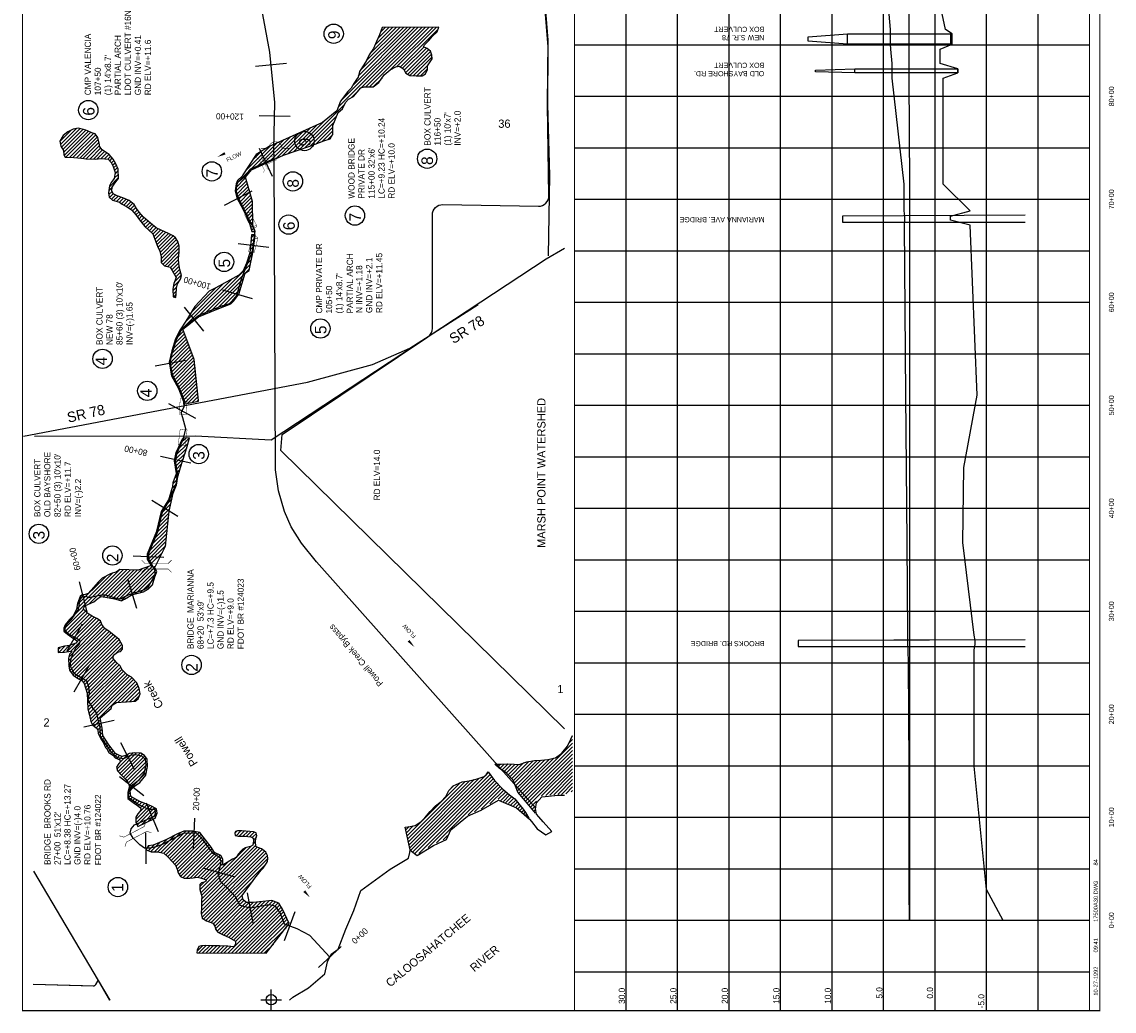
# Model space of a CAD drawing. Extents: x 211712 to 222426, y 848872 to 864882.
# Tile 1 of 2: x 211712 to 222315, y 848872 to 858478. Entities that reach past the tile are written whole.
import ezdxf
from ezdxf.enums import TextEntityAlignment as Align

# ---------------------------------------------------------------- set-up
doc = ezdxf.new("R2010")
doc.units = 0
doc.header["$LTSCALE"] = 800
doc.header["$PDMODE"] = 34
doc.header["$PDSIZE"] = 100
doc.linetypes.add('DASHED', pattern=[0])
doc.linetypes.add('STREAM', pattern=[0])
doc.layers.get('0').update_dxf_attribs({"linetype": 'CONTINUOUS'})
for name, color, linetype in [('BORDER', 1, 'CONTINUOUS'), ('GRID', 2, 'CONTINUOUS'), ('MAJROADS', 9, 'CONTINUOUS'), ('PROPOSED', 7, 'CONTINUOUS'), ('SEC', 2, 'CONTINUOUS'), ('STATIONS', 7, 'CONTINUOUS'), ('STRUCTTEXT', 7, 'CONTINUOUS'), ('STRUCTURES', 1, 'CONTINUOUS'), ('TEXT', 7, 'CONTINUOUS'), ('TRUNKS', 5, 'STREAM'), ('WATER', 4, 'CONTINUOUS'), ('WETDBA', 12, 'CONTINUOUS'), ('WETFILL', 8, 'CONTINUOUS'), ('WSHEDS', 3, 'CONTINUOUS')]:
    doc.layers.add(name, color=color, linetype=linetype)

# ---------------------------------------------------------------- blocks, each defined once
blk = doc.blocks.new('BRIDGE')
at = {"layer": 'STRUCTURES', "color": 0, "const_width": 20}
for points in [[(-234, -534), (-101, -402), (-101, 496), (-234, 629)], [(244, -534), (112, -402), (112, 496), (244, 629)]]:
    blk.add_lwpolyline(points, dxfattribs=at)
blk = doc.blocks.new('RCP')
at = {"layer": 'STRUCTURES', "color": 0, "const_width": 20}
for points in [[(-354, 160, 0.802976), (-374, 25, 0.802976)], [(-374, 25, 0.489412), (-354, -140, 0.489412)], [(-354, -140, 0.606659), (-374, 25, 0.606659)], [(415, 25, 0.606659), (396, -140, 0.606659)], [(415, 25, 0.802976), (396, 160, 0.802976)], [(396, -140, 0.489412), (415, 25, 0.489412)]]:
    blk.add_lwpolyline(points, format="xyb", dxfattribs=at)
for points in [[(396, 160), (-354, 160)], [(-354, -140), (396, -140)]]:
    blk.add_lwpolyline(points, dxfattribs=at)
blk = doc.blocks.new('BOX')
at = {"layer": 'STRUCTURES', "color": 0, "const_width": 20}
blk.add_lwpolyline([(-377, -171), (433, -171), (433, 189), (-377, 189)], close=True, dxfattribs=at)
blk = doc.blocks.new('WEIR')
at = {"layer": 'STRUCTURES', "color": 0, "const_width": 30}
blk.add_lwpolyline([(13, 761), (13, 358, -1), (13, -332), (13, -734)], format="xyb", dxfattribs=at)
blk = doc.blocks.new('LOGON')
at = {"color": 0}
blk.add_attdef('DATE', text='', height=1, dxfattribs=at).set_placement((-1.87, 1.76), align=Align.RIGHT)
for tag, p in [('TIME', (1.56, 1.76)), ('DRAWING', (8.97, 1.76)), ('OPERATOR', (22.66, 1.76))]:
    blk.add_attdef(tag, p, '', height=1, dxfattribs=at)
blk = doc.blocks.new('FLARROW')
at = {"color": 0}
blk.add_lwpolyline([(-0.28, 0.019, 0, 0.05, 0), (-0.112, 0.019, 0, 0, -0.087559), (-0.012, 0.001, 0, 0, 0.245722), (0.075, 0.013, 0, 0, -0.309425), (0.212, 0.015, 0, 0, 0), (0.278, 0.013, 0, 0, 0)], format="xyseb", dxfattribs=at)
blk.add_text('FLOW', height=0.08, dxfattribs=at).set_placement((0.015, -0.157), align=Align.CENTER)
blk = doc.blocks.new('*X')
at = {"color": 0}
for p, q in [((213955, 860180), (214108, 860333)), ((213957, 860218), (214084, 860344)), ((213958, 860289), (214025, 860356)), ((213958, 860148), (214132, 860321)), ((213959, 860254), (214056, 860352)), ((213966, 860120), (214140, 860294)), ((213979, 860098), (214147, 860265)), ((213993, 860076), (214152, 860235)), ((214007, 860055), (214169, 860217)), ((214022, 860035), (214186, 860199)), ((214038, 860016), (214203, 860181)), ((214059, 860002), (214216, 860158)), ((214086, 859993), (214217, 860123)), ((214121, 859993), (214207, 860078)), ((214783, 857649), (215557, 858424)), ((214806, 857707), (215522, 858423)), ((214921, 857858), (215486, 858423)), ((214978, 857951), (215451, 858423)), ((214994, 858001), (215415, 858423)), ((215007, 857838), (215593, 858424)), ((215051, 857846), (215628, 858424)), ((215059, 858102), (215380, 858423)), ((215086, 857846), (215664, 858424)), ((215086, 858164), (215344, 858423)), ((215138, 858251), (215309, 858422)), ((215168, 858317), (215273, 858422)), ((215194, 858379), (215238, 858422)), ((215283, 858008), (215700, 858424)), ((215353, 858043), (215735, 858424)), ((215386, 858040), (215751, 858405)), ((215408, 858027), (215615, 858233)), ((215424, 858007), (215639, 858222)), ((215435, 857983), (215660, 858207)), ((215456, 857968), (215679, 858191)), ((215479, 857956), (215688, 858165)), ((215512, 857954), (215693, 858135)), ((215546, 857952), (215659, 858065)), ((215583, 857954), (215650, 858021)), ((215121, 857846), (215208, 857932)), ((214914, 857745), (214981, 857812)), ((214405, 857236), (214843, 857674)), ((214352, 857218), (214654, 857520)), ((214459, 857255), (214768, 857564)), ((212082, 857317), (212195, 857430)), ((212088, 857288), (212244, 857444)), ((212097, 857261), (212277, 857442)), ((212110, 857239), (212306, 857435)), ((212118, 857211), (212333, 857426)), ((212123, 857181), (212358, 857416)), ((214177, 857149), (214445, 857417)), ((214242, 857179), (214510, 857446)), ((214298, 857199), (214574, 857475)), ((214513, 857273), (214746, 857506)), ((214570, 857294), (214732, 857456)), ((214626, 857316), (214731, 857420)), ((212140, 857163), (212382, 857405)), ((212174, 857162), (212408, 857395)), ((212208, 857160), (212430, 857382)), ((212241, 857158), (212445, 857361)), ((212273, 857154), (212454, 857335)), ((212305, 857151), (212460, 857306)), ((213980, 857058), (214252, 857330)), ((214046, 857089), (214316, 857359)), ((214111, 857119), (214381, 857388)), ((214679, 857333), (214729, 857383)), ((212336, 857147), (212465, 857276)), ((212371, 857146), (212478, 857253)), ((212406, 857146), (212494, 857234)), ((212443, 857147), (212515, 857220)), ((212481, 857150), (212536, 857206)), ((213792, 856905), (214187, 857301)), ((213885, 857034), (214123, 857272)), ((213947, 857132), (214037, 857222)), ((212513, 857147), (212557, 857191)), ((212546, 857145), (212574, 857172)), ((212565, 857129), (212590, 857153)), ((212582, 857110), (212605, 857132)), ((212593, 857085), (212618, 857110)), ((212603, 857060), (212630, 857087)), ((212605, 856956), (212649, 857000)), ((212612, 857033), (212641, 857063)), ((212616, 857002), (212648, 857034)), ((212561, 856877), (212649, 856965)), ((213784, 856827), (213892, 856935)), ((213785, 856864), (213884, 856962)), ((213792, 856799), (213900, 856908)), ((213800, 856772), (213908, 856880)), ((212556, 856836), (212590, 856871)), ((212556, 856801), (212587, 856832)), ((212563, 856773), (212599, 856808)), ((212581, 856756), (212622, 856796)), ((212603, 856742), (212646, 856785)), ((212631, 856735), (212672, 856776)), ((213812, 856748), (213916, 856853)), ((213824, 856725), (213924, 856826)), ((213836, 856702), (213933, 856799)), ((212659, 856727), (212699, 856767)), ((212679, 856712), (212723, 856756)), ((212701, 856698), (212748, 856746)), ((212723, 856685), (212769, 856731)), ((212745, 856672), (212789, 856716)), ((212768, 856659), (212806, 856698)), ((212787, 856643), (212819, 856675)), ((213848, 856679), (213941, 856772)), ((213860, 856655), (213949, 856744)), ((213871, 856632), (213952, 856712)), ((213883, 856608), (213952, 856677)), ((212804, 856624), (212833, 856654)), ((212820, 856606), (212849, 856634)), ((212834, 856584), (212865, 856615)), ((212848, 856562), (212881, 856596)), ((212863, 856542), (212898, 856577)), ((213895, 856584), (213952, 856642)), ((213906, 856560), (213952, 856606)), ((213918, 856537), (213953, 856571)), ((212878, 856522), (212916, 856560)), ((212894, 856503), (212935, 856543)), ((212911, 856484), (212953, 856527)), ((212929, 856467), (212973, 856511)), ((212948, 856450), (212993, 856496)), ((212966, 856433), (213014, 856481)), ((212984, 856415), (213036, 856468)), ((212994, 856391), (213059, 856456)), ((213926, 856509), (213953, 856536)), ((213933, 856481), (213953, 856501)), ((213941, 856453), (213964, 856476)), ((213004, 856366), (213084, 856445)), ((213014, 856340), (213109, 856435)), ((213023, 856314), (213134, 856424)), ((213033, 856288), (213157, 856412)), ((213044, 856264), (213179, 856399)), ((213053, 856238), (213200, 856384)), ((213060, 856209), (213214, 856363)), ((213935, 856341), (213973, 856379)), ((213938, 856380), (213968, 856410)), ((213966, 856443), (213975, 856452)), ((213063, 856177), (213227, 856340)), ((213064, 856142), (213235, 856314)), ((213080, 856123), (213240, 856283)), ((213100, 856107), (213240, 856247)), ((213921, 856221), (213959, 856259)), ((213928, 856264), (213963, 856299)), ((213931, 856302), (213968, 856339)), ((213129, 856101), (213237, 856209)), ((213154, 856091), (213234, 856171)), ((213167, 856069), (213237, 856138)), ((213883, 856112), (213940, 856170)), ((213903, 856168), (213950, 856215)), ((213180, 856047), (213240, 856107)), ((213193, 856024), (213245, 856075)), ((213206, 856001), (213252, 856047)), ((213392, 855586), (213931, 856125)), ((213474, 855633), (213922, 856081)), ((213180, 855905), (213247, 855972)), ((213192, 855952), (213259, 856019)), ((213241, 855470), (213755, 855985)), ((213295, 855560), (213674, 855939)), ((213534, 855657), (213863, 855987)), ((213594, 855682), (213848, 855936)), ((213177, 855866), (213216, 855905)), ((213179, 855833), (213212, 855866)), ((213187, 855806), (213210, 855829)), ((213352, 855652), (213596, 855896)), ((213652, 855705), (213833, 855886)), ((213710, 855728), (213818, 855836)), ((213159, 855247), (213310, 855398)), ((213171, 855294), (213300, 855424)), ((213187, 855346), (213290, 855449)), ((213203, 855397), (213281, 855475)), ((213144, 855161), (213329, 855347)), ((213149, 855202), (213319, 855372)), ((213149, 855132), (213339, 855321)), ((213155, 855102), (213349, 855295)), ((213161, 855072), (213358, 855270)), ((213166, 855042), (213368, 855244)), ((213178, 855019), (213378, 855219)), ((213191, 854996), (213386, 855192)), ((213203, 854973), (213389, 855160)), ((213216, 854951), (213393, 855128)), ((213228, 854928), (213396, 855096)), ((213239, 854903), (213400, 855064)), ((213249, 854878), (213403, 855032)), ((213259, 854852), (213406, 855000)), ((213269, 854827), (213410, 854968)), ((213279, 854801), (213413, 854936)), ((213280, 854767), (213417, 854904)), ((213323, 854775), (213420, 854872)), ((213366, 854783), (213423, 854840)), ((213409, 854791), (213427, 854808)), ((213193, 854221), (213312, 854340)), ((213203, 854266), (213325, 854388)), ((213219, 854318), (213337, 854435)), ((213249, 854383), (213302, 854436)), ((213197, 854189), (213296, 854288)), ((213202, 854159), (213280, 854237)), ((213207, 854129), (213263, 854185)), ((213212, 854098), (213247, 854134)), ((213179, 853994), (213222, 854037)), ((213196, 854047), (213232, 854083)), ((213158, 853903), (213195, 853940)), ((213173, 853953), (213215, 853995)), ((213095, 853769), (213166, 853840)), ((213142, 853851), (213176, 853885)), ((213040, 853608), (213139, 853707)), ((213051, 853654), (213146, 853750)), ((213061, 853700), (213156, 853795)), ((213015, 853512), (213131, 853629)), ((213030, 853563), (213135, 853668)), ((212940, 853331), (213119, 853511)), ((212965, 853392), (213123, 853550)), ((212990, 853452), (213127, 853589)), ((212931, 853287), (213115, 853471)), ((212934, 853255), (213111, 853432)), ((212948, 853234), (213108, 853393)), ((212961, 853211), (213076, 853326)), ((212594, 852879), (212883, 853169)), ((212623, 852873), (212940, 853190)), ((212651, 852865), (212976, 853191)), ((212679, 852858), (213001, 853180)), ((212159, 852657), (212662, 853159)), ((212241, 852774), (212593, 853126)), ((212250, 852818), (212526, 853094)), ((212364, 852826), (212697, 853159)), ((212463, 852889), (212731, 853157)), ((212503, 852894), (212765, 853156)), ((212534, 852890), (212799, 853154)), ((212564, 852884), (212832, 853153)), ((212756, 852899), (213014, 853158)), ((212815, 852924), (213017, 853125)), ((212863, 852936), (212999, 853072)), ((212923, 852961), (212982, 853019)), ((212268, 852871), (212312, 852915)), ((212118, 852580), (212311, 852773)), ((212128, 852555), (212330, 852757)), ((212147, 852539), (212349, 852740)), ((212168, 852524), (212368, 852724)), ((212188, 852509), (212390, 852710)), ((212188, 852367), (212477, 852656)), ((212209, 852494), (212413, 852698)), ((212230, 852480), (212437, 852687)), ((212252, 852466), (212459, 852673)), ((212165, 852273), (212500, 852608)), ((212166, 852239), (212515, 852588)), ((212167, 852310), (212486, 852630)), ((212170, 852208), (212536, 852574)), ((212177, 852180), (212558, 852560)), ((212193, 852159), (212578, 852545)), ((212148, 852362), (212228, 852442)), ((212208, 852139), (212598, 852530)), ((212227, 852123), (212618, 852514)), ((212247, 852108), (212637, 852498)), ((212269, 852094), (212656, 852481)), ((212292, 852082), (212669, 852459)), ((212309, 852063), (212682, 852437)), ((212065, 852386), (212084, 852404)), ((212070, 852355), (212133, 852418)), ((212108, 852358), (212175, 852425)), ((212320, 852039), (212601, 852321)), ((212628, 852347), (212690, 852409)), ((212328, 852012), (212604, 852289)), ((212337, 851985), (212621, 852270)), ((212345, 851958), (212638, 852251)), ((212347, 851925), (212656, 852234)), ((212348, 851891), (212671, 852213)), ((212350, 851858), (212683, 852190)), ((212352, 851824), (212700, 852172)), ((212357, 851793), (212718, 852154)), ((212364, 851766), (212736, 852138)), ((212371, 851737), (212758, 852124)), ((212377, 851708), (212779, 852110)), ((212385, 851680), (212797, 852092)), ((212397, 851656), (212814, 852074)), ((212645, 851870), (212830, 852055)), ((212683, 851872), (212841, 852030)), ((212721, 851875), (212851, 852005)), ((212758, 851877), (212856, 851974)), ((212798, 851881), (212855, 851938)), ((212414, 851638), (212476, 851700)), ((212433, 851622), (212482, 851671)), ((212450, 851604), (212488, 851642)), ((212453, 851572), (212493, 851612)), ((212463, 851546), (212496, 851579)), ((212475, 851523), (212499, 851547)), ((212489, 851501), (212513, 851526)), ((212503, 851480), (212527, 851504)), ((212514, 851455), (212541, 851482)), ((216553, 850969), (217058, 851474)), ((217021, 851473), (217058, 851509)), ((217054, 851541), (217058, 851545)), ((212525, 851431), (212554, 851461)), ((212541, 851412), (212570, 851441)), ((212553, 851389), (212585, 851421)), ((212573, 851373), (212601, 851401)), ((212594, 851359), (212616, 851381)), ((212610, 851340), (212637, 851366)), ((212635, 851223), (212789, 851377)), ((212646, 851199), (212826, 851379)), ((212649, 851272), (212748, 851371)), ((212663, 851181), (212860, 851377)), ((212680, 851162), (212884, 851366)), ((216569, 850950), (217058, 851438)), ((216585, 850931), (217058, 851403)), ((216601, 850912), (217058, 851368)), ((212632, 851326), (212661, 851355)), ((212657, 851316), (212688, 851347)), ((212698, 851145), (212905, 851352)), ((212716, 851128), (212920, 851331)), ((212732, 851108), (212928, 851304)), ((212744, 851085), (212929, 851270)), ((216313, 851260), (216323, 851270)), ((216332, 851243), (216358, 851269)), ((216351, 851227), (216395, 851271)), ((216372, 851213), (216432, 851272)), ((216393, 851199), (216466, 851271)), ((216414, 851183), (216500, 851270)), ((216431, 851165), (216534, 851268)), ((216448, 851147), (216583, 851282)), ((216466, 851129), (216632, 851295)), ((216482, 851110), (216675, 851303)), ((216492, 851085), (216714, 851307)), ((216503, 851060), (216750, 851308)), ((216513, 851035), (216789, 851311)), ((216523, 851010), (216831, 851317)), ((216537, 850988), (216877, 851328)), ((216617, 850892), (217058, 851332)), ((216633, 850873), (217058, 851297)), ((216757, 850962), (217058, 851262)), ((212746, 851016), (212920, 851190)), ((212755, 851060), (212928, 851233)), ((215488, 850435), (216243, 851189)), ((215508, 850419), (216258, 851169)), ((216797, 850965), (217058, 851226)), ((216836, 850969), (217058, 851191)), ((216875, 850973), (217058, 851156)), ((215451, 850575), (215966, 851090)), ((215458, 850546), (216015, 851103)), ((215464, 850517), (216059, 851112)), ((215470, 850488), (216104, 851121)), ((215477, 850459), (216151, 851133)), ((215528, 850404), (216273, 851149)), ((215564, 850404), (216288, 851128)), ((215657, 850462), (216303, 851108)), ((215737, 850506), (216320, 851090)), ((215873, 851032), (215905, 851064)), ((216045, 850779), (216338, 851072)), ((216107, 850806), (216355, 851054)), ((216914, 850976), (217058, 851120)), ((216949, 850976), (217058, 851085)), ((216991, 850983), (217058, 851050)), ((212741, 850975), (212765, 851000)), ((212741, 850940), (212769, 850968)), ((212759, 850923), (212785, 850949)), ((216170, 850833), (216372, 851035)), ((216256, 850885), (216390, 851019)), ((216337, 850930), (216410, 851003)), ((216362, 850919), (216430, 850987)), ((216386, 850909), (216449, 850972)), ((216411, 850898), (216469, 850956)), ((217045, 851002), (217058, 851014)), ((212779, 850908), (212807, 850936)), ((212800, 850893), (212830, 850923)), ((212817, 850733), (212954, 850870)), ((212820, 850878), (212852, 850910)), ((212820, 850701), (212978, 850859)), ((212832, 850678), (213000, 850846)), ((212834, 850786), (212928, 850880)), ((212841, 850863), (212877, 850900)), ((212860, 850847), (212903, 850890)), ((216436, 850887), (216489, 850940)), ((216460, 850877), (216506, 850922)), ((216485, 850866), (216522, 850903)), ((216510, 850855), (216537, 850883)), ((216529, 850839), (216553, 850863)), ((216547, 850822), (216569, 850844)), ((216649, 850854), (216707, 850911)), ((216665, 850834), (216694, 850862)), ((212872, 850682), (213020, 850830)), ((212938, 850713), (213024, 850799)), ((213004, 850743), (213008, 850748)), ((216566, 850806), (216585, 850824)), ((216585, 850789), (216599, 850803)), ((216604, 850773), (216612, 850781)), ((216623, 850756), (216626, 850759)), ((216681, 850815), (216694, 850827)), ((216697, 850795), (216698, 850796)), ((213780, 850600), (213803, 850623)), ((213791, 850576), (213838, 850623)), ((215439, 850633), (215470, 850664)), ((215445, 850604), (215512, 850671)), ((212998, 850419), (213119, 850540)), ((213032, 850418), (213193, 850579)), ((213061, 850412), (213259, 850609)), ((213090, 850405), (213304, 850620)), ((213109, 850389), (213340, 850620)), ((213127, 850372), (213375, 850619)), ((213144, 850354), (213404, 850614)), ((213161, 850335), (213434, 850608)), ((213177, 850316), (213452, 850590)), ((213194, 850297), (213467, 850571)), ((213208, 850276), (213483, 850551)), ((213219, 850252), (213499, 850531)), ((213820, 850570), (213872, 850622)), ((213856, 850570), (213904, 850618)), ((213890, 850569), (213935, 850614)), ((213922, 850565), (213967, 850610)), ((213949, 850557), (213988, 850597)), ((213955, 850492), (213981, 850518)), ((213959, 850532), (213988, 850561)), ((215802, 850536), (215843, 850578)), ((212927, 850455), (212952, 850480)), ((212938, 850430), (212996, 850488)), ((212964, 850421), (213056, 850513)), ((213227, 850224), (213514, 850511)), ((213238, 850200), (213530, 850491)), ((213253, 850179), (213545, 850472)), ((213278, 850169), (213560, 850451)), ((213309, 850164), (213574, 850429)), ((213345, 850165), (213590, 850411)), ((213454, 849815), (214066, 850426)), ((213455, 849851), (214046, 850442)), ((213456, 849994), (213937, 850475)), ((213456, 849923), (213997, 850463)), ((213456, 849888), (214023, 850455)), ((213457, 849959), (213983, 850485)), ((213791, 850364), (213886, 850459)), ((213384, 850169), (213614, 850399)), ((213422, 850172), (213637, 850387)), ((213441, 850049), (213713, 850321)), ((213448, 850021), (213791, 850364)), ((213452, 850166), (213652, 850367)), ((213461, 849786), (214082, 850408)), ((213477, 849767), (214095, 850385)), ((213478, 850157), (213662, 850341)), ((213499, 849754), (214100, 850355)), ((213499, 850143), (213662, 850305)), ((213523, 849743), (214082, 850302)), ((213439, 850082), (213481, 850124)), ((213549, 849733), (213958, 850142)), ((213571, 849720), (213859, 850008)), ((213585, 849698), (213856, 849969)), ((213593, 849670), (213868, 849946)), ((213607, 849649), (213888, 849930)), ((213626, 849633), (213920, 849927)), ((213649, 849621), (213956, 849927)), ((213673, 849610), (213995, 849931)), ((213699, 849600), (214034, 849935)), ((213712, 849436), (214199, 849924)), ((213723, 849589), (214073, 849939)), ((213745, 849576), (214113, 849943)), ((213747, 849436), (214216, 849905)), ((213767, 849562), (214147, 849943)), ((213782, 849436), (214229, 849882)), ((213787, 849547), (214173, 849933)), ((213817, 849436), (214242, 849860)), ((213852, 849435), (214253, 849836)), ((213887, 849435), (214265, 849812)), ((213923, 849435), (214276, 849789)), ((213958, 849435), (214288, 849765)), ((213993, 849434), (214299, 849741)), ((214028, 849434), (214280, 849686)), ((213413, 849455), (213465, 849507)), ((213431, 849439), (213502, 849509)), ((213466, 849438), (213535, 849507)), ((213502, 849438), (213569, 849506)), ((213537, 849438), (213604, 849505)), ((213572, 849437), (213639, 849505)), ((213607, 849437), (213673, 849503)), ((213642, 849437), (213707, 849502)), ((213677, 849437), (213740, 849500)), ((214063, 849434), (214153, 849524))]:
    blk.add_line(p, q, dxfattribs=at)

msp = doc.modelspace()

# ---------------------------------------------------------------- linework, layer by layer
at = {"layer": 'BORDER', "color": 0, "const_width": 10}
msp.add_lwpolyline([(222177, 848877), (222177, 864877), (211717, 864877), (211717, 848877)], close=True, dxfattribs=at)
for points in [[(217077, 848877), (217077, 864877)], [(222077, 848877), (222077, 864877)]]:
    msp.add_lwpolyline(points, dxfattribs=at)
at = {"layer": 'GRID', "color": 0}
for points in [[(217577, 848877), (217577, 864877)], [(218077, 848877), (218077, 864877)], [(218577, 848877), (218577, 864877)], [(219077, 848877), (219077, 864877)], [(219577, 848877), (219577, 864877)], [(220077, 848877), (220077, 864877)], [(220577, 848877), (220577, 864877)], [(221077, 848877), (221077, 864877)], [(221577, 848877), (221577, 864877)], [(222077, 858252), (217077, 858252)], [(222077, 857752), (217077, 857752)], [(222077, 857252), (217077, 857252)], [(222077, 856752), (217077, 856752)], [(222077, 856252), (217077, 856252)], [(222077, 855752), (217077, 855752)], [(222077, 855252), (217077, 855252)], [(222077, 854752), (217077, 854752)], [(222077, 854252), (217077, 854252)], [(222077, 853752), (217077, 853752)], [(222077, 853252), (217077, 853252)], [(222077, 852752), (217077, 852752)], [(222077, 852252), (217077, 852252)], [(222077, 851752), (217077, 851752)], [(222077, 851252), (217077, 851252)], [(222077, 850752), (217077, 850752)], [(222077, 850252), (217077, 850252)], [(222077, 849752), (217077, 849752)], [(222077, 849252), (217077, 849252)]]:
    msp.add_lwpolyline(points, dxfattribs=at)
at = {"layer": 'MAJROADS', "color": 0}
for points in [[(211849, 862442), (213297, 862400), (213448, 862425), (213351, 862978), (213821, 863025), (214215, 863014), (214408, 863038), (215069, 863016), (215799, 863036), (216452, 863006), (216456, 862402), (216493, 861774), (216471, 861070), (216508, 860441), (216478, 859779), (216713, 859744), (216742, 859149), (216819, 858235), (216815, 857674), (216835, 856986), (216821, 856207)], [(211833, 854456), (213396, 854458), (214133, 854419), (216802, 856176), (216980, 856280)], [(211729, 854456), (214486, 854978), (215116, 855151), (215479, 855309), (216141, 855734)], [(211824, 850230), (212454, 849169), (212566, 848979)], [(211822, 849133), (212419, 849117)]]:
    msp.add_lwpolyline(points, dxfattribs=at)
at = {"layer": 'PROPOSED', "color": 0, "linetype": 'DASHED'}
for p, q in [((221451, 856600), (219677, 856592)), ((221451, 856600), (219677, 856592)), ((219677, 856592), (219677, 856534)), ((219677, 856534), (221451, 856534)), ((219677, 856534), (221451, 856534)), ((221101, 852479), (219247, 852471)), ((219247, 852471), (219247, 852413)), ((221451, 852479), (219597, 852471)), ((219247, 852413), (221101, 852413)), ((219597, 852413), (221451, 852413))]:
    msp.add_line(p, q, dxfattribs=at)
at = {"layer": 'PROPOSED', "color": 0}
for points in [[(220316, 859302), (220322, 858402), (220322, 858362), (220322, 858262), (220323, 858212), (220323, 858072), (220323, 858022), (220323, 857982), (220323, 857932), (220327, 856902), (220327, 856642), (220327, 856592), (220327, 856552), (220327, 856502), (220327, 854852), (220327, 854152), (220327, 853422), (220327, 852522), (220327, 852471), (220327, 852433), (220327, 852382), (220327, 852252), (220327, 851252), (220327, 850052), (220327, 849752), (220326, 850052), (220326, 851252), (220319, 852252), (220316, 852382), (220314, 852433), (220313, 852471), (220313, 852522), (220305, 853422), (220299, 854152), (220292, 854852), (220281, 856502), (220283, 856552), (220283, 856592), (220276, 856642), (220276, 856902), (220161, 857932), (220160, 857982), (220160, 858022), (220160, 858072), (220149, 858212), (220145, 858262), (220145, 858362), (220143, 858402), (220068, 859302)], [(219727, 858262), (219346, 858289), (219346, 858332), (219727, 858362)], [(219727, 858262), (219346, 858289), (219346, 858332), (219727, 858362)], [(220727, 858362), (220727, 858262), (219727, 858262), (219727, 858362), (220727, 858362)], [(220727, 858362), (220727, 858262), (219727, 858262), (219727, 858362), (220727, 858362)], [(219797, 857982), (219416, 857991), (219416, 858009), (219797, 858022)], [(219797, 857982), (219416, 857991), (219416, 858009), (219797, 858022)], [(219797, 858022), (220797, 858022), (220797, 857982), (219797, 857982), (219797, 858022)], [(219797, 858022), (220797, 858022), (220797, 857982), (219797, 857982), (219797, 858022)]]:
    msp.add_lwpolyline(points, dxfattribs=at)
at = {"layer": 'PROPOSED', "color": 0, "linetype": 'DASHED'}
msp.add_lwpolyline([(221237, 849752), (221077, 850052), (220957, 851252), (220957, 852252), (220957, 852382), (220967, 852433), (220967, 852471), (220957, 852522), (220847, 853422), (220857, 854152), (220987, 854852), (220917, 856502), (220727, 856552), (220727, 856592), (220917, 856642), (220657, 856902), (220657, 857932), (220797, 857982), (220797, 858022), (220627, 858072), (220627, 858212), (220742, 858262), (220742, 858362), (220677, 858402), (220487, 859302)], dxfattribs=at)
at = {"layer": 'SEC', "color": 0}
msp.add_point((214133, 848983), dxfattribs=at)
at = {"layer": 'STATIONS', "color": 0}
for p, q in [((213981, 858047), (214280, 858078)), ((214016, 857567), (214316, 857561)), ((214017, 857252), (214143, 856979)), ((213680, 856698), (213947, 856836)), ((213810, 856324), (214108, 856289)), ((213658, 855875), (213946, 855793)), ((213289, 855708), (213476, 855474)), ((213006, 855139), (213301, 855194)), ((213134, 854772), (213398, 854629)), ((213058, 854260), (213352, 854197)), ((212972, 853835), (213227, 853678)), ((212791, 853292), (213091, 853281)), ((212737, 853071), (212826, 852784)), ((212269, 853041), (212342, 852750)), ((212152, 852370), (212299, 852632)), ((212219, 851973), (212370, 852233)), ((212315, 851633), (212608, 851697)), ((212810, 851212), (212672, 851479)), ((212660, 851150), (212897, 850965)), ((212918, 850894), (213036, 850618)), ((213379, 850448), (213392, 850747)), ((212919, 850304), (212915, 850604)), ((213479, 850262), (213768, 850180)), ((213957, 849725), (213903, 850020)), ((214260, 849558), (214366, 849839)), ((214592, 849296), (214811, 849501))]:
    msp.add_line(p, q, dxfattribs=at)
at = {"layer": 'STRUCTTEXT', "color": 0}
for centre, radius in [((214739, 858362), 93.8), ((212357, 857621), 93.8), ((214455, 857320), 93.8), ((215646, 857149), 93.8), ((213556, 857026), 93.8), ((214343, 856929), 93.8), ((214945, 856597), 93.8), ((214301, 856509), 93.8), ((213675, 856147), 93.8), ((214610, 855500), 93.8), ((212495, 855206), 93.8), ((212929, 854895), 93.8), ((213429, 854281), 93.8), ((211877, 853507), 93.8), ((212591, 853296), 93.8), ((213359, 852234), 93.8), ((212644, 850077), 93.7)]:
    msp.add_circle(centre, radius, dxfattribs=at)
at = {"layer": 'TRUNKS', "color": 0}
for points in [[(214701, 849398), (214506, 849607), (214385, 849671), (214263, 849717), (214220, 849828), (214175, 849893), (214112, 849905), (214059, 849896), (213929, 849872), (213832, 849897), (213787, 849981), (213708, 850066), (213644, 850128), (213618, 850204), (213641, 850285), (213647, 850322), (213636, 850361), (213568, 850402), (213461, 850545), (213410, 850596), (213336, 850600), (213277, 850597), (213073, 850489), (213012, 850469), (212960, 850455), (212903, 850454), (212857, 850486), (212793, 850551), (212764, 850599), (212772, 850642), (212806, 850682), (213000, 850766), (213010, 850796), (213005, 850829), (212942, 850830), (212836, 850883), (212753, 850941), (212743, 850989), (212756, 851029), (212790, 851073), (212855, 851120), (212898, 851181), (212919, 851264), (212911, 851315), (212878, 851349), (212817, 851361), (212762, 851356), (212697, 851323), (212641, 851331), (212583, 851387), (212476, 851542), (212471, 851625), (212450, 851721), (212440, 851765), (212405, 851812), (212354, 851892), (212370, 851960), (212361, 852021), (212342, 852075), (212287, 852107), (212223, 852146), (212185, 852220), (212187, 852283), (212210, 852349), (212235, 852399), (212268, 852433), (212278, 852457), (212274, 852470), (212243, 852491), (212159, 852538), (212130, 852577), (212149, 852630), (212190, 852672), (212261, 852771), (212279, 852869), (212296, 852894), (212333, 852903), (212360, 852890), (212484, 852916), (212525, 852914), (212626, 852883), (212670, 852875), (212713, 852897), (212763, 852922), (212902, 852965), (212946, 853001), (212980, 853060), (213005, 853117), (213005, 853148), (212960, 853234), (212940, 853265), (212941, 853308), (213032, 853528), (213076, 853718), (213146, 853833), (213212, 854002), (213223, 854092), (213202, 854216), (213219, 854292), (213282, 854431), (213305, 854527), (213273, 854634), (213257, 854684), (213287, 854739), (213293, 854793), (213243, 854921), (213176, 855045), (213152, 855171), (213177, 855281), (213213, 855395), (213257, 855481), (213333, 855551), (213428, 855627), (213541, 855674), (213654, 855720), (213738, 855747), (213798, 855822), (213844, 855984), (213901, 856131), (213952, 856248), (213976, 856444), (213929, 856538), (213868, 856661), (213810, 856774), (213791, 856837), (213801, 856903), (213814, 856929), (213870, 856971), (213935, 857049), (214160, 857152), (214159, 857239), (214169, 857694), (214118, 858182), (213831, 859737)], [(216700, 850844), (214573, 853236), (214427, 853416), (214326, 853576), (214263, 853723), (214202, 853924), (214175, 854128), (214160, 857152)]]:
    msp.add_lwpolyline(points, dxfattribs=at)
at = {"layer": 'WATER', "color": 0}
for points in [[(216730, 850760), (216707, 850786), (216699, 850836), (216708, 850895), (216759, 850953), (216918, 850969), (216980, 850968)], [(215478, 850414), (215482, 850434), (215549, 850383), (215709, 850482), (215835, 850540), (215877, 850632), (216037, 850765), (216171, 850823), (216340, 850922), (216515, 850846), (216640, 850736), (216658, 850713)], [(216658, 850713), (216715, 850643), (216798, 850584), (216857, 850617), (216774, 850710), (216730, 850760)], [(214310, 848979), (214342, 849009), (214494, 849100), (214654, 849233), (214680, 849350), (214714, 849425), (214781, 849475), (214857, 849667), (214934, 849851), (215002, 850043), (215288, 850251), (215465, 850358), (215478, 850414)]]:
    msp.add_lwpolyline(points, dxfattribs=at)
at = {"layer": 'WETDBA', "color": 0}
for points in [[(215208, 858422), (215185, 858350), (215153, 858287), (215124, 858219), (215083, 858159), (215059, 858102), (215030, 858061), (214991, 857996), (214976, 857942), (214959, 857917), (214934, 857880), (214908, 857835), (214876, 857802), (214806, 857709), (214769, 857614), (214630, 857501), (214114, 857268), (213985, 857190), (213858, 856992), (213850, 856979), (213806, 856936), (213792, 856906), (213781, 856836), (213800, 856770), (213859, 856657), (213920, 856533), (213943, 856443), (213978, 856443), (213953, 856502), (213952, 856734), (213882, 856969), (213941, 857040), (214251, 857183), (214516, 857274), (214642, 857321), (214706, 857341), (214731, 857386), (214732, 857470), (214782, 857598), (214826, 857634), (214852, 857695), (214883, 857728), (214930, 857754), (214966, 857795), (215002, 857836), (215035, 857846), (215123, 857846), (215178, 857889), (215229, 857963), (215288, 858012), (215342, 858040), (215373, 858047), (215417, 858021), (215438, 857978), (215478, 857956), (215540, 857952), (215599, 857954), (215631, 857974), (215650, 858015), (215650, 858051), (215668, 858080), (215695, 858118), (215692, 858154), (215679, 858192), (215645, 858220), (215611, 858235), (215620, 858256), (215664, 858298), (215699, 858339), (215742, 858381), (215758, 858425)], [(212311, 857433), (212258, 857446), (212209, 857437), (212158, 857411), (212114, 857373), (212082, 857320), (212091, 857270), (212116, 857228), (212120, 857185), (212133, 857164), (212216, 857160), (212291, 857153), (212332, 857147), (212425, 857146), (212482, 857150), (212550, 857144), (212580, 857113), (212598, 857074), (212618, 857014), (212607, 856958), (212580, 856919), (212562, 856884), (212553, 856816), (212560, 856776), (212593, 856745), (212659, 856727), (212686, 856707), (212736, 856677), (212777, 856654), (212823, 856602), (212853, 856554), (212904, 856490), (212982, 856418), (213003, 856369), (213028, 856300), (213051, 856250), (213063, 856195), (213064, 856140), (213095, 856108), (213150, 856097), (213170, 856065), (213197, 856017), (213209, 855994), (213186, 855937), (213176, 855881), (213181, 855807), (213208, 855800), (213211, 855836), (213213, 855893), (213224, 855933), (213251, 855978), (213260, 856014), (213245, 856074), (213237, 856129), (213234, 856176), (213240, 856244), (213240, 856299), (213225, 856344), (213203, 856382), (213180, 856399), (213134, 856424), (213064, 856454), (213016, 856479), (212959, 856522), (212894, 856581), (212851, 856631), (212825, 856664), (212802, 856705), (212754, 856743), (212691, 856770), (212638, 856787), (212598, 856809), (212584, 856837), (212590, 856871), (212615, 856913), (212650, 856958), (212648, 857048), (212624, 857099), (212597, 857145), (212559, 857190), (212492, 857236), (212468, 857265), (212461, 857300), (212450, 857354), (212424, 857390), (212390, 857401), (212349, 857420), (212333, 857426)], [(212838, 850666), (213007, 850745), (213025, 850793), (213019, 850836), (212965, 850866), (212856, 850908), (212770, 850957), (212764, 851011), (212794, 851050), (212858, 851093), (212915, 851162), (212930, 851247), (212927, 851319), (212903, 851355), (212867, 851377), (212810, 851380), (212752, 851374), (212719, 851355), (212686, 851346), (212659, 851355), (212622, 851374), (212556, 851458), (212498, 851549), (212492, 851621), (212471, 851721), (212579, 851812), (212590, 851842), (212630, 851869), (212676, 851872), (212727, 851875), (212777, 851878), (212812, 851883), (212842, 851905), (212860, 851952), (212851, 852004), (212828, 852060), (212775, 852114), (212731, 852141), (212684, 852187), (212665, 852224), (212630, 852259), (212597, 852297), (212603, 852330), (212641, 852357), (212668, 852365), (212690, 852387), (212689, 852423), (212656, 852481), (212606, 852524), (212559, 852559), (212517, 852586), (212487, 852625), (212475, 852663), (212440, 852685), (212393, 852708), (212362, 852728), (212330, 852757), (212307, 852776), (212322, 852806), (212351, 852821), (212411, 852845), (212452, 852883), (212453, 852883), (212478, 852898), (212525, 852891), (212612, 852876), (212678, 852857), (212707, 852872), (212747, 852895), (212790, 852917), (212892, 852943), (212939, 852969), (212979, 853011), (213001, 853078), (213022, 853141), (213004, 853179), (212961, 853197), (212841, 853153), (212663, 853160), (212628, 853133), (212588, 853125), (212572, 853117), (212492, 853077), (212452, 853036), (212412, 852988), (212354, 852928), (212325, 852917), (212296, 852913), (212278, 852898), (212253, 852831), (212242, 852775), (212209, 852712), (212173, 852674), (212133, 852622), (212118, 852592), (212118, 852563), (212155, 852533), (212213, 852492), (212253, 852466), (212237, 852445), (212173, 852424), (212126, 852417), (212065, 852399), (212065, 852355), (212127, 852359), (212188, 852367), (212200, 852365), (212174, 852337), (212163, 852300), (212167, 852225), (212174, 852184), (212211, 852135), (212261, 852098), (212298, 852079), (212316, 852053), (212345, 851960), (212353, 851806), (212370, 851745), (212382, 851686), (212399, 851651), (212432, 851623), (212450, 851605), (212454, 851567), (212465, 851541), (212479, 851515), (212505, 851478), (212523, 851433), (212537, 851418), (212556, 851384), (212595, 851358), (212617, 851332), (212664, 851313), (212665, 851294), (212646, 851268), (212631, 851240), (212639, 851206), (212678, 851165), (212721, 851123), (212739, 851096), (212756, 851058), (212741, 850996), (212741, 850936), (212792, 850898), (212835, 850868), (212862, 850846), (212870, 850833), (212857, 850810), (212836, 850788), (212818, 850756), (212817, 850735), (212819, 850703)], [(213958, 850142), (213972, 850162), (213998, 850197), (214036, 850242), (214055, 850261), (214086, 850308), (214096, 850326), (214100, 850355), (214095, 850385), (214079, 850415), (214063, 850429), (214037, 850449), (214012, 850459), (213996, 850464), (213984, 850471), (213981, 850520), (213983, 850549), (213994, 850578), (213987, 850603), (213962, 850612), (213926, 850615), (213885, 850621), (213847, 850623), (213806, 850624), (213786, 850617), (213780, 850599), (213782, 850579), (213813, 850570), (213842, 850570), (213879, 850570), (213906, 850567), (213936, 850564), (213956, 850553), (213960, 850528), (213956, 850500), (213953, 850484), (213932, 850472), (213904, 850464), (213881, 850458), (213858, 850445), (213840, 850429), (213814, 850400), (213791, 850364), (213777, 850354), (213758, 850348), (213662, 850290), (213662, 850348), (213644, 850384), (213583, 850414), (213550, 850466), (213438, 850608), (213372, 850620), (213284, 850620), (213224, 850595), (213109, 850535), (212985, 850484), (212937, 850478), (212919, 850437), (212968, 850419), (213029, 850419), (213090, 850406), (213133, 850367), (213167, 850327), (213202, 850289), (213219, 850252), (213229, 850214), (213251, 850180), (213289, 850164), (213342, 850165), (213375, 850168), (213418, 850173), (213456, 850165), (213491, 850151), (213504, 850137), (213482, 850125), (213457, 850118), (213438, 850101), (213439, 850053), (213459, 849985), (213456, 849951), (213456, 849880), (213453, 849819), (213463, 849776), (213505, 849750), (213567, 849726), (213584, 849699), (213593, 849668), (213615, 849639), (213665, 849613), (213719, 849591), (213762, 849565), (213787, 849552), (213787, 849521), (213769, 849498), (213711, 849502), (213632, 849505), (213551, 849506), (213492, 849509), (213457, 849507), (213431, 849500), (213414, 849464), (213410, 849439), (214082, 849434), (214308, 849722), (214242, 849861), (214205, 849921), (214139, 849946), (214079, 849940), (213958, 849927), (213891, 849927), (213861, 849952), (213849, 849994)]]:
    msp.add_lwpolyline(points, close=True, dxfattribs=at)
at = {"layer": 'WETDBA', "color": 0, "linetype": 'STREAM'}
for points in [[(213940, 856410), (213925, 856235), (213892, 856135), (213861, 856061), (213817, 856019), (213730, 855971), (213658, 855930), (213596, 855896), (213531, 855863), (213390, 855714), (213303, 855572), (213249, 855487), (213203, 855399), (213167, 855283), (213142, 855172), (213166, 855042), (213234, 854917), (213282, 854792), (213280, 854767), (213426, 854794), (213427, 854801), (213385, 855198), (213274, 855493), (213426, 855613), (213607, 855688), (213741, 855740), (213770, 855770), (213817, 855833), (213878, 856037), (213918, 856063), (213958, 856253), (213972, 856376), (213976, 856410), (213940, 856410)], [(212987, 853186), (213010, 853194), (213107, 853387), (213141, 853727), (213180, 853903), (213212, 853981), (213220, 854019), (213223, 854052), (213252, 854150), (213317, 854356), (213338, 854439), (213273, 854434)]]:
    msp.add_lwpolyline(points, dxfattribs=at)
at = {"layer": 'WETDBA', "color": 0}
for points in [[(212970, 853194), (212951, 853229), (212930, 853262), (212932, 853311), (213023, 853531), (213066, 853722), (213137, 853837), (213169, 853937), (213176, 853966), (213180, 854004), (213213, 854091), (213192, 854216), (213209, 854296), (213273, 854434), (213273, 854435)], [(216699, 850794), (216602, 850911), (216528, 850999), (216480, 851115), (216409, 851189), (216347, 851229), (216302, 851270), (216366, 851269), (216426, 851272), (216487, 851271), (216541, 851268), (216613, 851292), (216689, 851306), (216756, 851308), (216817, 851314), (216893, 851332), (216953, 851376), (217008, 851445), (217040, 851512), (217058, 851548)], [(215481, 850440), (215433, 850660), (215480, 850665), (215531, 850674), (215588, 850713), (215624, 850749), (215674, 850811), (215728, 850866), (215781, 850907), (215826, 850956), (215857, 851013), (215898, 851061), (215986, 851098), (216053, 851110), (216133, 851127), (216200, 851149), (216218, 851166), (216239, 851195), (216299, 851113), (216380, 851026), (216447, 850974), (216498, 850933), (216536, 850884), (216579, 850832), (216600, 850801), (216633, 850747)]]:
    msp.add_lwpolyline(points, dxfattribs=at)
at = {"layer": 'WSHEDS', "color": 0}
for points in [[(216980, 851613), (214225, 854317), (214240, 854471), (215652, 855419, 0.25004), (215697, 855502), (215697, 856604, -0.419534), (215798, 856704), (216726, 856687, 0.423887), (216828, 856789), (216815, 857672, -0.005905), (216815, 857675), (216820, 858291, 0.021806), (216820, 858300), (216782, 858788, 0.007717)], [(211822, 849133), (212403, 849117, 0.257441), (212429, 849131), (212454, 849169), (212561, 848979)]]:
    msp.add_lwpolyline(points, format="xyb", dxfattribs=at)

# ---------------------------------------------------------------- block references
at = {"layer": 'STRUCTTEXT', "color": 0}
for name, p, xscale, yscale, zscale, rotation in [('BRIDGE', (214054, 857094), 0.140625, 0.140625, 0.140625, 26.3285804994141), ('RCP', (213938, 856545), 0.1875, 0.1875, 0.1875, 117.5120026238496), ('RCP', (213959, 856311), 0.1875, 0.1875, 0.1875, 75.96375653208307)]:
    msp.add_blockref(name, p, dxfattribs=dict(at, xscale=xscale, yscale=yscale, zscale=zscale, rotation=rotation))
at = {"layer": 'STRUCTURES', "color": 0}
for name, p, xscale, yscale, zscale, rotation in [('WEIR', (214176, 857246), 0.1875, 0.1875, 0.1875, 90), ('BOX', (214117, 857132), 0.140625, 0.140625, 0.140625, 23.43489767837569), ('BOX', (213280, 854738), 0.1875, 0.1875, 0.1875, 86.77545820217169), ('BOX', (213274, 854439), 0.1875, 0.1875, 0.1875, 82.99869109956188), ('BRIDGE', (213032, 853191), 0.25, 0.25, 0.25, 90), ('BRIDGE', (212825, 850594), 0.25, 0.25, 0.25, 117.6581748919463)]:
    msp.add_blockref(name, p, dxfattribs=dict(at, xscale=xscale, yscale=yscale, zscale=zscale, rotation=rotation))
at = {"layer": 'TEXT', "color": 0, "xscale": 40, "yscale": 40, "zscale": 40, "rotation": 90}
msp.add_blockref('LOGON', (222227, 849380), dxfattribs=at).add_auto_attribs({'DATE': '10-27-1992', 'TIME': '09:41', 'OPERATOR': '84', 'DRAWING': '17500A30.DWG'})
at = {"layer": 'TRUNKS', "color": 0, "xscale": 500, "yscale": 500, "zscale": 500}
for p, rotation in [((213738, 857218), 26.28602035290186), ((215435, 852516), 132.5465259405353), ((214422, 850085), 132.5465259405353)]:
    msp.add_blockref('FLARROW', p, dxfattribs=dict(at, rotation=rotation))
at = {"layer": 'WETFILL', "color": 0}
msp.add_blockref('*X', (0, 0), dxfattribs=at)
msp.add_blockref('*X', (0, 0), dxfattribs=at)
msp.add_blockref('*X', (0, 0), dxfattribs=at)
msp.add_blockref('*X', (0, 0), dxfattribs=at)
msp.add_blockref('*X', (0, 0), dxfattribs=at)
msp.add_blockref('*X', (0, 0), dxfattribs=at)
msp.add_blockref('*X', (0, 0), dxfattribs=at)
msp.add_blockref('*X', (0, 0), dxfattribs=at)

# ---------------------------------------------------------------- texts
at = {"layer": 'MAJROADS', "color": 0}
for rotation, p in [(33, (215903, 855347)), (12.8582, (212164, 854585))]:
    msp.add_text('SR 78', height=100, rotation=rotation, dxfattribs=at).set_placement(p)
at = {"layer": 'PROPOSED', "color": 0}
for s, p in [('RD ELV=14.0', (215188, 853831)), ('RD ELV=+11.7', (212187, 853669)), ('FDOT BR #124023', (213866, 852386)), ('FDOT BR #124022', (212481, 850289))]:
    msp.add_text(s, height=60, rotation=90, dxfattribs=at).set_placement(p)
at = {"layer": 'STATIONS', "color": 0}
for s, rotation, p in [('120+00', 178.8418, (213732, 857589)), ('100+00', 164.2122, (213422, 855969)), ('80+00', 167.8943, (212825, 854342)), ('60+00', 104.0098, (212256, 853269)), ('20+00', 87.4028, (213436, 850930)), ('0+00', 43.0938, (215013, 849581))]:
    msp.add_text(s, height=60, rotation=rotation, dxfattribs=at).set_placement(p, align=Align.CENTER)
at = {"layer": 'STRUCTTEXT', "color": 0}
for s, height, p in [('LDOT CULVERT #16N', 60, (212770, 857765)), ('9', 112, (214798, 858310)), ('CMP VALENCIA', 60, (212382, 857765)), ('PARTIAL ARCH', 60, (212673, 857765)), ('GND INV=+0.41', 60, (212868, 857765)), ('RD ELV=+11.6', 60, (212965, 857765)), ("(1) 14'x8.7'", 60, (212576, 857765)), ('107+50', 60, (212479, 857765)), ('BOX CULVERT', 60, (215679, 857276)), ('6', 112, (212417, 857567)), ('LC=+9.23 HC=+10.24', 60, (215233, 856761)), ('116+50', 60, (215776, 857276)), ("(1) 10'x7'", 60, (215874, 857276)), ('INV=+2.0', 60, (215971, 857276)), ('9', 112, (214515, 857269)), ('WOOD BRIDGE', 60, (214941, 856761)), ('PRIVATE DR', 60, (215038, 856761)), ("115+00 32'x6'", 60, (215136, 856761)), ('RD ELV=+10.0', 60, (215330, 856761)), ('8', 112, (215703, 857088)), ('7', 112, (213614, 856968)), ('8', 112, (214400, 856868)), ('7', 112, (215003, 856540)), ('6', 112, (214361, 856455)), ('CMP PRIVATE DR', 60, (214627, 855646)), ('5', 112, (213733, 856093)), ('PARTIAL ARCH', 60, (214926, 855646)), ('GND INV=+2.1', 60, (215113, 855650)), ('RD ELV=+11.45', 60, (215210, 855650)), ("(1) 14'x8.7'", 60, (214822, 855646)), ('N INV=+1.18', 60, (215016, 855650)), ("85+60 (3) 10'x10'", 60, (212689, 855340)), ('BOX CULVERT', 60, (212495, 855340)), ('105+50', 60, (214724, 855646)), ('INV=(-)1.65', 60, (212786, 855340)), ('NEW 78', 60, (212592, 855340)), ('5', 112, (214668, 855446)), ('4', 112, (212539, 855143)), ('4', 112, (212973, 854833)), ('OLD BAYSHORE', 60, (211989, 853669)), ("82+50 (3) 10'x10'", 60, (212087, 853669)), ('3', 112, (213485, 854226)), ('BOX CULVERT ', 60, (211892, 853669)), ('INV=(-)2.2', 60, (212287, 853669)), ('3', 112, (211933, 853452)), ('2', 112, (212649, 853231)), ('BRIDGE  MARIANNA', 60, (213379, 852387)), ('LC=+7.3 HC=+9.5', 60, (213573, 852387)), ("68+20  53'x9'", 60, (213476, 852387)), ('GND INV=(-)1.5', 60, (213670, 852387)), ('RD ELV=+9.0', 60, (213768, 852387)), ('2', 112, (213417, 852168)), ('BRIDGE  BROOKS RD', 60, (211990, 850292)), ('LC=+8.38 HC=+13.27', 60, (212184, 850292)), ('GND INV=(-)4.0', 60, (212281, 850292)), ('RD ELV=+10.76', 60, (212378, 850292)), ("27+00  51'x12'", 60, (212087, 850292)), ('1', 112, (212697, 850030))]:
    msp.add_text(s, height=height, rotation=90, dxfattribs=at).set_placement(p)
at = {"layer": 'TEXT', "color": 0}
for s, height, rotation, p in [('BOX CULVERT', 50, 180, (218919, 858430)), ('NEW S.R. 78', 50, 180, (218919, 858349)), ('BOX CULVERT', 50, 180, (218919, 858081)), ('OLD BAYSHORE RD.', 50, 180, (218919, 858000)), ('MARIANNA AVE. BRIDGE', 50, 180, (218921, 856582)), ('MARSH POINT WATERSHED', 80, 90, (216795, 853370)), ('BROOKS RD. BRIDGE', 50, 180, (218921, 852466)), ('30.0', 60, 90, (217566, 848943)), ('25.0', 60, 90, (218066, 848943)), ('20.0', 60, 90, (218566, 848943)), ('15.0', 60, 90, (219066, 848943)), ('10.0', 60, 90, (219566, 848943)), ('5.0', 60, 90, (220066, 848994)), ('0.0', 60, 90, (220557, 848994)), ('-5.0', 60, 90, (221055, 848900))]:
    msp.add_text(s, height=height, rotation=rotation, dxfattribs=at).set_placement(p)
for s, p in [('80+00', (222314, 857755)), ('70+00', (222314, 856755)), ('60+00', (222314, 855755)), ('50+00', (222314, 854755)), ('40+00', (222314, 853755)), ('30+00', (222314, 852755)), ('20+00', (222314, 851755)), ('10+00', (222314, 850755)), ('0+00', (222314, 849755))]:
    msp.add_text(s, height=50, rotation=90, dxfattribs=at).set_placement(p, align=Align.CENTER)
for s, p in [('36', (216396, 857449)), ('1', (216940, 851960)), ('2', (211951, 851635))]:
    msp.add_text(s, height=80, dxfattribs=at).set_placement(p, align=Align.CENTER)
at = {"layer": 'TRUNKS', "color": 0}
for s, height, rotation, p in [('Powell Creek Bypass', 60, 130.3845, (215223, 852057)), ('Creek', 80, 118.1952, (213089, 851837)), ('Powell', 80, 121.5571, (213423, 851279)), ('CALOOSAHATCHEE', 80, 40, (215287, 849101)), ('RIVER', 80, 40, (216104, 849248))]:
    msp.add_text(s, height=height, rotation=rotation, dxfattribs=at).set_placement(p)

doc.saveas('drawing.dxf')
